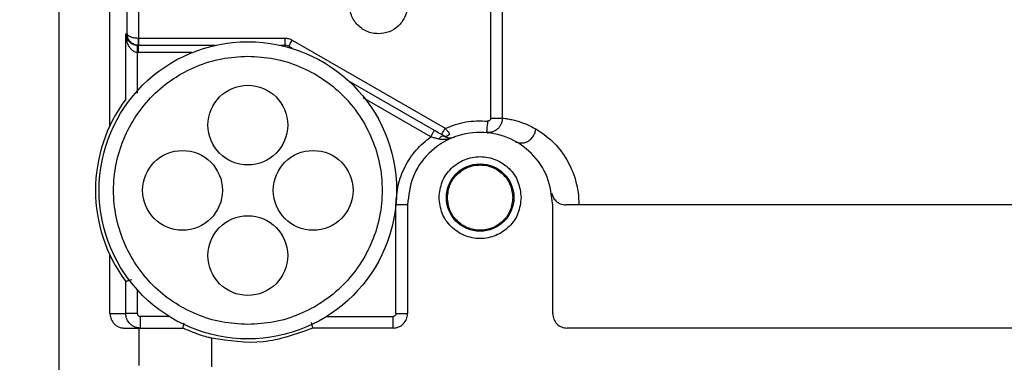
# Model space of a CAD drawing. Header units: inches. Extents: x 170 to 288, y 234 to 248.
# Tile 168 of 192: x 206.6259 to 206.715, y 244.5544 to 244.5854. Entities that reach past the tile are written whole.
import ezdxf

# ---------------------------------------------------------------- set-up
doc = ezdxf.new("R2010")
doc.units = ezdxf.units.IN
doc.header["$LTSCALE"] = 0.25
doc.header["$MEASUREMENT"] = 0
doc.layers.add('ANNOTATIONS', color=1, linetype='Continuous')
doc.layers.add('SLIM E GUIDE MOTOR RH', color=7, linetype='Continuous')
doc.styles.add('ARIAL', font='arial.ttf', dxfattribs={"height": 0.09375})
doc.dimstyles.new('STANDARD$0', dxfattribs={"dimtxt": 0.09375, "dimasz": 0.09375, "dimexe": 0.03125, "dimexo": 0.046875, "dimgap": 0.09, "dimtad": 0, "dimtih": 1, "dimtoh": 1, "dimdec": 4, "dimzin": 0, "dimdsep": 46, "dimtxsty": 'ARIAL', "dimcen": 0.09, "dimadec": 0, "dimazin": 0, "dimtfac": 1, "dimtdec": 4, "dimtofl": 0, "dimtmove": 0, "dimatfit": 1, "dimfxl": 1, "dimtolj": 1, "dimtzin": 0, "dimarcsym": 0})

# ---------------------------------------------------------------- blocks, each defined once
blk = doc.blocks.new('*D15')
at = {"layer": 'ANNOTATIONS', "color": 0, "lineweight": -2, "transparency": 16777216}
for p, q in [((206.2789159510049, 244.2744642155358), (206.2789159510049, 245.4337754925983)), ((206.9035328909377, 244.7789401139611), (206.9035328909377, 245.4337754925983)), ((206.1851659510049, 245.4025254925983), (206.0914159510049, 245.4025254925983)), ((206.9972828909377, 245.4025254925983), (207.0910328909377, 245.4025254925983))]:
    blk.add_line(p, q, dxfattribs=at)
at = {"layer": 'ANNOTATIONS', "color": 0, "transparency": 16777216}
for points in [[(206.1851659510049, 245.4181504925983), (206.1851659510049, 245.3869004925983), (206.2789159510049, 245.4025254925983)], [(206.9972828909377, 245.4181504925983), (206.9972828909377, 245.3869004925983), (206.9035328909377, 245.4025254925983)]]:
    blk.add_solid(points, dxfattribs=at)
at = {"layer": 'defpoints', "color": 0, "transparency": 16777216}
for p in [(206.9035328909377, 245.4025254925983), (206.9035328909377, 244.6851901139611), (206.2789159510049, 244.1807142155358)]:
    blk.add_point(p, dxfattribs=at)
at = {"layer": 'ANNOTATIONS', "color": 0, "transparency": 16777216, "insert": (206.642345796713, 245.4025254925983), "char_height": 0.09375, "attachment_point": 5, "style": 'ARIAL'}
blk.add_mtext('\\A1;27 1/2"', dxfattribs=at)

msp = doc.modelspace()

# ---------------------------------------------------------------- linework, layer by layer
at = {"layer": 'SLIM E GUIDE MOTOR RH'}
for p, q in [((206.6295007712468, 244.5030271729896), (206.6295007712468, 244.775993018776)), ((206.6340939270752, 244.5758252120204), (206.6340939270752, 244.6188480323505)), ((206.6685163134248, 244.5764871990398), (206.6685131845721, 244.5906836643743)), ((206.6695651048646, 244.590964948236), (206.6695651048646, 244.5764871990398)), ((206.6356395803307, 244.5841295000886), (206.6356395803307, 244.5866778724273)), ((206.6366889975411, 244.583736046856), (206.6366889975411, 244.5866778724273)), ((206.6355250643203, 244.5782062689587), (206.6355250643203, 244.5841295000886)), ((206.6355250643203, 244.5841295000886), (206.6356395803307, 244.5841295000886)), ((206.6366889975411, 244.583736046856), (206.6367027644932, 244.5837358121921)), ((206.6367027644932, 244.5830796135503), (206.6367027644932, 244.5837358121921)), ((206.6367027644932, 244.5837358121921), (206.6499018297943, 244.5837358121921)), ((206.6499018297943, 244.5837358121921), (206.6499018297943, 244.5830796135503)), ((206.6505579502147, 244.5835599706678), (206.6643990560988, 244.575568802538)), ((206.6365973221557, 244.5830803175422), (206.6366339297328, 244.5830796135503)), ((206.6366339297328, 244.5830796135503), (206.6366339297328, 244.5824234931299)), ((206.6436084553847, 244.5830796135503), (206.6366339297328, 244.5830796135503)), ((206.6367027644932, 244.5830796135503), (206.6366661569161, 244.5830803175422)), ((206.6499018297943, 244.5830796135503), (206.649513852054, 244.5830796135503)), ((206.6505657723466, 244.5827978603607), (206.6502297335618, 244.5829917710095)), ((206.6365744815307, 244.5787498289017), (206.6365741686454, 244.582424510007)), ((206.6365744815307, 244.582424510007), (206.6366339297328, 244.5824234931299)), ((206.6415102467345, 244.5824234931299), (206.6366339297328, 244.5824234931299)), ((206.6634206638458, 244.5753759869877), (206.6556798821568, 244.5798450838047)), ((206.6355250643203, 244.5782062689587), (206.6355238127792, 244.5782056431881)), ((206.6630927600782, 244.574807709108), (206.6569749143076, 244.5783398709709)), ((206.6685163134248, 244.5764871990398), (206.6695651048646, 244.5764871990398)), ((206.6682763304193, 244.5751618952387), (206.6681377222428, 244.5751800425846)), ((206.6682387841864, 244.5751702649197), (206.6682763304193, 244.5751737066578)), ((206.6683414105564, 244.575179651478), (206.6684308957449, 244.5751877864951)), ((206.629494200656, 244.5734665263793), (206.6295007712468, 244.5734665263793)), ((206.6609967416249, 244.5686439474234), (206.6599470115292, 244.5686439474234)), ((206.6599470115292, 244.5588014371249), (206.6599470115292, 244.5686292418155)), ((206.6609967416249, 244.5686439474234), (206.6609967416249, 244.5588014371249)), ((206.6741204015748, 244.5588014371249), (206.6741204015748, 244.5686439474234)), ((206.6340939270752, 244.5588014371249), (206.6340939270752, 244.5640873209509)), ((206.6355250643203, 244.5617062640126), (206.6355238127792, 244.5617069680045)), ((206.6355250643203, 244.5588014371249), (206.6355250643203, 244.5617062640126)), ((206.6365744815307, 244.5588014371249), (206.6365744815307, 244.5609449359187)), ((206.6340939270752, 244.5588014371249), (206.6355250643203, 244.5588014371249)), ((206.6368369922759, 244.5585390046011), (206.6368369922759, 244.5574891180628)), ((206.6394489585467, 244.5585390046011), (206.6368369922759, 244.5585390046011)), ((206.6536736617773, 244.5585390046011), (206.659684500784, 244.5585390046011)), ((206.659684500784, 244.5574891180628), (206.659684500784, 244.5585390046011)), ((206.6599470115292, 244.5588014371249), (206.6609967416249, 244.5588014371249)), ((206.6354071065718, 244.5574891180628), (206.6367187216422, 244.5574891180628)), ((206.6367187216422, 244.5540985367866), (206.6367187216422, 244.5574891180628)), ((206.659684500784, 244.5574891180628), (206.6524302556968, 244.5574891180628)), ((206.7358001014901, 244.5574891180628), (206.6754326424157, 244.5574891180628)), ((206.6295007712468, 244.556406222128), (206.629494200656, 244.556406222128)), ((206.6432802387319, 244.5565730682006), (206.6432802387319, 244.5539840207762))]:
    msp.add_line(p, q, dxfattribs=at)
at = {"layer": 'SLIM E GUIDE MOTOR RH', "flags": 128}
for points in [[(206.6630927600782, 244.574807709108), (206.6631565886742, 244.5749185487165), (206.6632182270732, 244.5750251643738), (206.6632748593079, 244.5751234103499), (206.6633246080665, 244.5752095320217), (206.6633655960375, 244.5752801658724), (206.6633959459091, 244.5753327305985), (206.6634144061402, 244.5753650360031), (206.6634206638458, 244.5753759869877)], [(206.6640711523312, 244.5750005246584), (206.6640774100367, 244.575011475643), (206.6640958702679, 244.5750437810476), (206.6641262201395, 244.5750963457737), (206.6641672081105, 244.5751669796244), (206.6642169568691, 244.5752531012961), (206.6642735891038, 244.5753513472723), (206.6643352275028, 244.5754579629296), (206.6643990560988, 244.575568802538)], [(206.6682306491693, 244.576225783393), (206.6682125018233, 244.5760217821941), (206.668194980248, 244.575825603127), (206.668179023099, 244.5756447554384), (206.6681649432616, 244.5754863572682), (206.6681533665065, 244.5753562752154), (206.6681449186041, 244.5752595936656), (206.6681395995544, 244.5752001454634), (206.6681377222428, 244.5751800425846)]]:
    msp.add_lwpolyline(points, dxfattribs=at)
at = {"layer": 'SLIM E GUIDE MOTOR RH'}
for centre, radius in [((206.6465611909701, 244.5699562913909), 0.01345144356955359), ((206.6465611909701, 244.5758618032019), 0.003608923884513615), ((206.6406556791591, 244.5699562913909), 0.003608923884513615), ((206.6524667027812, 244.5699562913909), 0.003608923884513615), ((206.6675585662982, 244.5693001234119), 0.003051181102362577), ((206.6465611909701, 244.5640507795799), 0.003608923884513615)]:
    msp.add_circle(centre, radius, dxfattribs=at)
for centre, radius, start, end in [((206.7121267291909, 244.5476162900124), 0.0712927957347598, 149.7237370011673, 150.2510930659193), ((206.1198460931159, 244.6007495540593), 0.5170532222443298, 357.9689371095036, 358.0416526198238), ((206.6499017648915, 244.5824234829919), 0.0006561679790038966, 60.00000000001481, 90), ((206.6465611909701, 244.5699562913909), 0.01377952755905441, 143.2254464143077, 216.7745710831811)]:
    msp.add_arc(centre, radius, start, end, dxfattribs=at)
for points, knots in [([(206.6588112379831, 244.589341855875), (206.6591259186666, 244.5892526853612), (206.6597552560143, 244.5890743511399), (206.6604942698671, 244.5883952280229), (206.66094795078, 244.5875173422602), (206.6610485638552, 244.5865287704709), (206.6607837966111, 244.5855711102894), (206.6601898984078, 244.5847813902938), (206.6593477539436, 244.5842354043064), (206.6586974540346, 244.584164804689), (206.6583722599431, 244.5841295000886)], [0, 0, 0, 0, 0.1250014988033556, 0.2499934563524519, 0.3750014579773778, 0.5000016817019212, 0.6250135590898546, 0.7500041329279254, 0.8749850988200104, 1, 1, 1, 1]), ([(206.6583722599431, 244.5841295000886), (206.6581883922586, 244.58414068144), (206.6578206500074, 244.5841630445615), (206.6572934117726, 244.5843416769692), (206.6568135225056, 244.5846180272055), (206.6564024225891, 244.5849906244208), (206.6560772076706, 244.5854401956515), (206.6558555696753, 244.5859477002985), (206.6557361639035, 244.5864914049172), (206.6557543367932, 244.5868593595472), (206.6557634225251, 244.5870433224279)], [0, 0, 0, 0, 0.1250051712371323, 0.2500150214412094, 0.3749860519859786, 0.50000444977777, 0.6250091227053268, 0.7499950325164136, 0.8750073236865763, 1, 1, 1, 1]), ([(206.6355250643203, 244.5841295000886), (206.6355551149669, 244.583965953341), (206.6356067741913, 244.5836848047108), (206.6358848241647, 244.5833460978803), (206.6361811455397, 244.5831664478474), (206.6364222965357, 244.5830948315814), (206.6365408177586, 244.5830850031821), (206.6365973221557, 244.5830803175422)], [0, 0, 0, 0, 0.3870005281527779, 0.6652817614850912, 0.852257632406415, 0.9295645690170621, 1, 1, 1, 1]), ([(206.6365741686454, 244.582424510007), (206.6365178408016, 244.5824323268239), (206.6363995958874, 244.5824487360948), (206.6361600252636, 244.5825657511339), (206.635867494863, 244.5828556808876), (206.6355970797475, 244.5834072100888), (206.6355515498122, 244.5838638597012), (206.6355250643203, 244.5841295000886)], [0, 0, 0, 0, 0.07036140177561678, 0.1477045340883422, 0.3347006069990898, 0.6129846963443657, 1, 1, 1, 1]), ([(206.6366661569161, 244.5830803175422), (206.6365385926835, 244.5830985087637), (206.6362741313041, 244.5831362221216), (206.6359483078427, 244.5833646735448), (206.6357566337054, 244.583632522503), (206.6356589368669, 244.5838925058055), (206.6356462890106, 244.5840473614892), (206.6356395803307, 244.5841295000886)], [0, 0, 0, 0, 0.2299161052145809, 0.4766534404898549, 0.7018407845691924, 0.841850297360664, 1, 1, 1, 1]), ([(206.6356395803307, 244.5841295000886), (206.635648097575, 244.5840986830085), (206.6356641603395, 244.584040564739), (206.6357672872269, 244.5839443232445), (206.6359649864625, 244.583842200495), (206.6362959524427, 244.5837578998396), (206.6365611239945, 244.5837431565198), (206.6366889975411, 244.583736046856)], [0, 0, 0, 0, 0.1580375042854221, 0.2980446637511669, 0.5234125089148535, 0.7701754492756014, 1, 1, 1, 1]), ([(206.6366661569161, 244.5830803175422), (206.6366664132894, 244.5830891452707), (206.6366668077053, 244.5831027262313), (206.6366698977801, 244.5831845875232), (206.6366725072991, 244.5832692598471), (206.6366764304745, 244.5833742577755), (206.6366816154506, 244.5835268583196), (206.6366860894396, 244.5836536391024), (206.6366889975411, 244.583736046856)], [0, 0, 0, 0, 0.2394732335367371, 0.3684160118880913, 0.5000247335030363, 0.6316667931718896, 0.76058270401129, 1, 1, 1, 1]), ([(206.6499018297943, 244.5837358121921), (206.650017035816, 244.5837282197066), (206.6502473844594, 244.5837130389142), (206.6504544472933, 244.5836109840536), (206.6505579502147, 244.5835599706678)], [0, 0, 0, 0, 0.5001376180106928, 1, 1, 1, 1]), ([(206.6465611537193, 244.557817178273), (206.6457666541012, 244.5578623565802), (206.6441776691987, 244.5579527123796), (206.6418857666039, 244.5586745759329), (206.6397734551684, 244.5597963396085), (206.6379221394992, 244.5613177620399), (206.6364026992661, 244.5631685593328), (206.6352738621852, 244.5652809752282), (206.6345783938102, 244.5675727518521), (206.6343440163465, 244.5699562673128), (206.6345784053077, 244.5723398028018), (206.6352738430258, 244.5746316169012), (206.6364027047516, 244.576744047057), (206.6379221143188, 244.5785948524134), (206.6397734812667, 244.5801161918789), (206.6418857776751, 244.581237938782), (206.6441776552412, 244.5819599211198), (206.6457666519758, 244.5820502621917), (206.6465611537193, 244.5820954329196)], [0, 0, 0, 0, 0.06250008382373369, 0.1249990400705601, 0.1875022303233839, 0.250001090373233, 0.3125015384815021, 0.3750001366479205, 0.4374996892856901, 0.4999993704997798, 0.5624990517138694, 0.6250005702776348, 0.6874991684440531, 0.7499996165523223, 0.812497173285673, 0.8750003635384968, 0.9374999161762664, 1, 1, 1, 1]), ([(206.6465611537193, 244.5820954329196), (206.6473556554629, 244.5820502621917), (206.6489446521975, 244.5819599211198), (206.6512365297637, 244.581237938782), (206.653348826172, 244.5801161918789), (206.65520019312, 244.5785948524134), (206.6567196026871, 244.576744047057), (206.657848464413, 244.5746316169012), (206.658543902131, 244.5723398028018), (206.6587782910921, 244.5699562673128), (206.6585439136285, 244.5675727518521), (206.6578484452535, 244.5652809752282), (206.6567196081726, 244.5631685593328), (206.6552001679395, 244.5613177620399), (206.6533488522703, 244.5597963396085), (206.6512365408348, 244.5586745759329), (206.64894463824, 244.5579527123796), (206.6473556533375, 244.5578623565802), (206.6465611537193, 244.557817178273)], [0, 0, 0, 0, 0.06250008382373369, 0.1249996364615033, 0.1875028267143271, 0.2500003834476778, 0.3125008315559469, 0.3749994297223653, 0.4375009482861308, 0.5000006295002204, 0.56250031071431, 0.6249998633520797, 0.687498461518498, 0.7499989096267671, 0.8124977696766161, 0.8750009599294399, 0.9374999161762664, 1, 1, 1, 1]), ([(206.6643990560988, 244.575568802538), (206.6650163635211, 244.5758026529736), (206.6662509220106, 244.5762703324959), (206.667570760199, 244.5762406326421), (206.6682306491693, 244.576225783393)], [0, 0, 0, 0, 0.5000228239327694, 1, 1, 1, 1]), ([(206.6695651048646, 244.5764871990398), (206.6695599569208, 244.5763996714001), (206.6695495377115, 244.5762225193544), (206.6694663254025, 244.5759642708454), (206.6693317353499, 244.5757227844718), (206.6691073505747, 244.5754677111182), (206.6688114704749, 244.5752807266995), (206.6684612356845, 244.5751754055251), (206.668250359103, 244.5751784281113), (206.6681377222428, 244.5751800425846)], [0, 0, 0, 0, 0.1207371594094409, 0.2443666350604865, 0.370941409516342, 0.500442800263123, 0.710138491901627, 0.8451744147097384, 1, 1, 1, 1]), ([(206.6685163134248, 244.5764871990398), (206.6685152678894, 244.5764685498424), (206.6685132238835, 244.5764320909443), (206.668496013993, 244.5763802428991), (206.668469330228, 244.5763330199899), (206.6684323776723, 244.5762923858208), (206.6683887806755, 244.5762591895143), (206.6683396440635, 244.5762362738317), (206.6682861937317, 244.5762241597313), (206.6682494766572, 244.5762252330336), (206.6682306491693, 244.576225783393)], [0, 0, 0, 0, 0.1282212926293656, 0.2506706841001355, 0.3725058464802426, 0.4996182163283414, 0.6263947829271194, 0.7476924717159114, 0.8706237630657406, 1, 1, 1, 1]), ([(206.6695651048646, 244.5764871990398), (206.6696335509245, 244.5764807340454), (206.6697576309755, 244.5764690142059), (206.6701678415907, 244.5764116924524), (206.6707268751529, 244.5762925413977), (206.6714939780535, 244.5760823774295), (206.6722371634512, 244.5757031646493), (206.6725944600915, 244.5755208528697)], [0, 0, 0, 0, 0.2214317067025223, 0.401414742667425, 0.5572133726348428, 0.7871242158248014, 1, 1, 1, 1]), ([(206.6643311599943, 244.5748503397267), (206.6641886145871, 244.5749326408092), (206.6639017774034, 244.575098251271), (206.6635816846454, 244.5752830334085), (206.6634206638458, 244.5753759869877)], [0, 0, 0, 0, 0.4969558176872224, 1, 1, 1, 1]), ([(206.6643990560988, 244.575568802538), (206.6644728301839, 244.5754788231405), (206.6646257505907, 244.5752923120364), (206.6647526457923, 244.5751306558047), (206.6648183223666, 244.5750469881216)], [0, 0, 0, 0, 0.4824345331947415, 1, 1, 1, 1]), ([(206.6707543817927, 244.5743747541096), (206.6708246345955, 244.5743413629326), (206.6709742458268, 244.5742702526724), (206.6712398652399, 244.5742297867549), (206.6715406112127, 244.5742562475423), (206.6718552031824, 244.5743733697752), (206.6721485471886, 244.5745818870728), (206.6723822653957, 244.5748650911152), (206.6725409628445, 244.5751874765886), (206.6725770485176, 244.5754123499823), (206.6725944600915, 244.5755208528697)], [0, 0, 0, 0, 0.0979007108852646, 0.2084905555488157, 0.3311911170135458, 0.4636119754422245, 0.6019158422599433, 0.7407368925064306, 0.8749038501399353, 1, 1, 1, 1]), ([(206.6725944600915, 244.5755208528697), (206.6730911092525, 244.5751974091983), (206.6740015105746, 244.5746045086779), (206.6753544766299, 244.5729763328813), (206.6761242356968, 244.5712387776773), (206.6764461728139, 244.569781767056), (206.676476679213, 244.5690203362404), (206.6764917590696, 244.5686439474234)], [0, 0, 0, 0, 0.3206945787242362, 0.5878611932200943, 0.79634646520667, 0.8993304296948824, 1, 1, 1, 1]), ([(206.6599470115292, 244.5686439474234), (206.6599877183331, 244.5692429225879), (206.6600691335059, 244.570440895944), (206.6607238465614, 244.5721320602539), (206.6617091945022, 244.5736545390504), (206.6626315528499, 244.5744233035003), (206.6630927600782, 244.574807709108)], [0, 0, 0, 0, 0.2499966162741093, 0.5000028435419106, 0.7499862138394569, 1, 1, 1, 1]), ([(206.6741204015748, 244.5686439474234), (206.6740216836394, 244.5695027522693), (206.6738242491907, 244.5712203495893), (206.6723069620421, 244.5734046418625), (206.670137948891, 244.5748639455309), (206.6675585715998, 244.5753764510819), (206.6649791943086, 244.5748639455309), (206.6628101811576, 244.5734046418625), (206.661292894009, 244.5712203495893), (206.6610954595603, 244.5695027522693), (206.6609967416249, 244.5686439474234)], [0, 0, 0, 0, 0.1250025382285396, 0.2500032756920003, 0.3750071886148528, 0.5, 0.6249928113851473, 0.7499967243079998, 0.8749974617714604, 1, 1, 1, 1]), ([(206.6638089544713, 244.5745898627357), (206.6636934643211, 244.5746229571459), (206.6634632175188, 244.574688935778), (206.6632159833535, 244.5747682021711), (206.6630927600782, 244.574807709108)], [0, 0, 0, 0, 0.501592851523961, 1, 1, 1, 1]), ([(206.6643311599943, 244.5748503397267), (206.6642959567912, 244.574862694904), (206.664224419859, 244.5748878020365), (206.664083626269, 244.5748408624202), (206.6639381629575, 244.5747409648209), (206.663850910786, 244.574638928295), (206.6638089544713, 244.5745898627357)], [0, 0, 0, 0, 0.2516171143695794, 0.5113147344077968, 0.7650094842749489, 1, 1, 1, 1]), ([(206.6652288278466, 244.5747781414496), (206.6649956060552, 244.5747015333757), (206.6646491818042, 244.5745877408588), (206.6641665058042, 244.5745290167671), (206.6639263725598, 244.5745698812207), (206.6638089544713, 244.5745898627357)], [0, 0, 0, 0, 0.5128681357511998, 0.7618068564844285, 1, 1, 1, 1]), ([(206.6648183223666, 244.5750469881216), (206.6647745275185, 244.5750031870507), (206.6646862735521, 244.5749149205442), (206.6645491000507, 244.5748402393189), (206.6644247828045, 244.5748137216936), (206.6643615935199, 244.5748384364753), (206.6643311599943, 244.5748503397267)], [0, 0, 0, 0, 0.2555662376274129, 0.5150088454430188, 0.7664162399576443, 1, 1, 1, 1]), ([(206.6643311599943, 244.5748503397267), (206.664471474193, 244.5747935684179), (206.6648133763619, 244.5746552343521), (206.6650747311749, 244.5747325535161), (206.6652288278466, 244.5747781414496)], [0, 0, 0, 0, 0.4103928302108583, 1, 1, 1, 1]), ([(206.6638511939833, 244.5693001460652), (206.6639069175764, 244.5697853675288), (206.6640183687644, 244.5707558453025), (206.6648759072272, 244.5719897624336), (206.6661012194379, 244.5728144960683), (206.6675585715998, 244.5731039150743), (206.6690159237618, 244.5728144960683), (206.6702412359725, 244.5719897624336), (206.6710987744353, 244.5707558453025), (206.6712102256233, 244.5697853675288), (206.6712659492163, 244.5693001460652)], [0, 0, 0, 0, 0.1249984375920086, 0.2500058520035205, 0.3750095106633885, 0.5000000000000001, 0.6249904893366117, 0.7499941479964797, 0.8750015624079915, 1, 1, 1, 1]), ([(206.6646058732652, 244.5693001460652), (206.6646502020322, 244.5696866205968), (206.6647388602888, 244.5704595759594), (206.6654218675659, 244.5714424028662), (206.6663978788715, 244.5720990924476), (206.6675585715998, 244.5723297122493), (206.6687192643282, 244.5720990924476), (206.6696952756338, 244.5714424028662), (206.6703782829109, 244.5704595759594), (206.6704669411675, 244.5696866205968), (206.6705112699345, 244.5693001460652)], [0, 0, 0, 0, 0.1250003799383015, 0.2500027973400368, 0.3750146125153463, 0.5, 0.6249853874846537, 0.7499972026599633, 0.8749996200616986, 1, 1, 1, 1]), ([(206.6712659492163, 244.5693001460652), (206.6712102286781, 244.5688148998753), (206.6710987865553, 244.5678443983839), (206.6702412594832, 244.5666104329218), (206.6690158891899, 244.5657858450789), (206.6675585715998, 244.5654962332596), (206.6661012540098, 244.5657858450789), (206.6648758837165, 244.5666104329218), (206.6640183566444, 244.5678443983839), (206.6639069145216, 244.5688148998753), (206.6638511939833, 244.5693001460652)], [0, 0, 0, 0, 0.1250040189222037, 0.2500103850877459, 0.375009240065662, 0.4999999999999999, 0.6249907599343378, 0.749989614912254, 0.8749959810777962, 1, 1, 1, 1]), ([(206.6705112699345, 244.5693001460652), (206.6704669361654, 244.5689136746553), (206.670378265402, 244.5681407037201), (206.6696953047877, 244.5671578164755), (206.6687192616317, 244.5665011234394), (206.6675585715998, 244.566270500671), (206.6663978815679, 244.5665011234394), (206.665421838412, 244.5671578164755), (206.6647388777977, 244.5681407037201), (206.6646502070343, 244.5689136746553), (206.6646058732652, 244.5693001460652)], [0, 0, 0, 0, 0.124998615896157, 0.2500063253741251, 0.3750163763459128, 0.4999999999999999, 0.6249836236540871, 0.7499936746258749, 0.875001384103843, 1, 1, 1, 1]), ([(206.6740284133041, 244.5697375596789), (206.6740641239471, 244.5696055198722), (206.6741416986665, 244.56931868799), (206.6744227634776, 244.5689690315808), (206.6748229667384, 244.5687000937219), (206.6751487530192, 244.5686634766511), (206.6753225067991, 244.5686439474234)], [0, 0, 0, 0, 0.1893645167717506, 0.4113591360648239, 0.686056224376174, 1, 1, 1, 1]), ([(206.7359102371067, 244.5686439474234), (206.7337433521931, 244.5686439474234), (206.7294095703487, 244.5686439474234), (206.7218773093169, 244.5686439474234), (206.7138892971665, 244.5686439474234), (206.7056163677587, 244.5686439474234), (206.6973433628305, 244.5686439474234), (206.6893552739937, 244.5686439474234), (206.681823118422, 244.5686439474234), (206.6774893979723, 244.5686439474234), (206.6753225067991, 244.5686439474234)], [0, 0, 0, 0, 0.1250004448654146, 0.2500015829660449, 0.3750005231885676, 0.4999998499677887, 0.6249991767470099, 0.750002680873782, 0.8749995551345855, 1, 1, 1, 1]), ([(206.6355250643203, 244.5617062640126), (206.6355442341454, 244.5617127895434), (206.6355735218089, 244.5617227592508), (206.6357136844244, 244.561769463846), (206.6358616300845, 244.561818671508), (206.6360026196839, 244.5618666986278), (206.6360813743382, 244.5618935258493)], [0, 0, 0, 0, 0.361307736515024, 0.5520060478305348, 0.749757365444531, 1, 1, 1, 1]), ([(206.6340939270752, 244.5588014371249), (206.6341063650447, 244.5586648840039), (206.6341333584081, 244.5583685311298), (206.6343303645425, 244.5580204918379), (206.6345716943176, 244.5577753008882), (206.6348141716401, 244.5576195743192), (206.6350960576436, 244.5575096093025), (206.6353032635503, 244.5574959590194), (206.6354071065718, 244.5574891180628)], [0, 0, 0, 0, 0.1985620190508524, 0.4309269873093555, 0.5644549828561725, 0.6984484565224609, 0.8488748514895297, 1, 1, 1, 1]), ([(206.6368369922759, 244.5574891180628), (206.6367312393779, 244.5574965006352), (206.6365254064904, 244.5575108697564), (206.6362423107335, 244.5576204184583), (206.6360034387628, 244.557775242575), (206.6357616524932, 244.5580194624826), (206.6355651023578, 244.5583661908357), (206.6355377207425, 244.5586638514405), (206.6355250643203, 244.5588014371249)], [0, 0, 0, 0, 0.1540733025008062, 0.299881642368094, 0.4375901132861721, 0.5669367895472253, 0.7998280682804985, 1, 1, 1, 1]), ([(206.6365744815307, 244.5588014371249), (206.6364399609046, 244.5588014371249), (206.6361709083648, 244.5588014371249), (206.6358289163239, 244.5588014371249), (206.6355842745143, 244.5588014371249), (206.635544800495, 244.5588014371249), (206.6355250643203, 244.5588014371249)], [0, 0, 0, 0, 0.249985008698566, 0.499990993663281, 0.7500060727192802, 1, 1, 1, 1]), ([(206.6365744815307, 244.5588014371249), (206.6365781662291, 244.5587665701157), (206.6365854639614, 244.5586975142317), (206.6366473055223, 244.5586115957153), (206.636733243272, 244.5585501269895), (206.6368023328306, 244.558542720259), (206.6368369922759, 244.5585390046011)], [0, 0, 0, 0, 0.2523153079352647, 0.4997232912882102, 0.749031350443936, 0.9999999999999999, 0.9999999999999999, 0.9999999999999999, 0.9999999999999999]), ([(206.659684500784, 244.5574891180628), (206.6598564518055, 244.5575088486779), (206.6602003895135, 244.5575483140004), (206.660634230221, 244.5578517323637), (206.6609376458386, 244.5582855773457), (206.6609770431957, 244.558629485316), (206.6609967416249, 244.5588014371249)], [0, 0, 0, 0, 0.2499891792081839, 0.5000302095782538, 0.7500182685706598, 1, 1, 1, 1]), ([(206.6599470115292, 244.5588014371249), (206.659943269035, 244.558766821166), (206.6599358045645, 244.5586977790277), (206.6598741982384, 244.5586120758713), (206.6597885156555, 244.5585499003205), (206.6597194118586, 244.5585426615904), (206.659684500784, 244.5585390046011)], [0, 0, 0, 0, 0.2507067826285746, 0.5000390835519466, 0.747420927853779, 1, 1, 1, 1]), ([(206.6741204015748, 244.5588014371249), (206.674140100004, 244.558629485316), (206.6741794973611, 244.5582855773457), (206.6744829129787, 244.5578517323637), (206.6749167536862, 244.5575483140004), (206.6752606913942, 244.5575088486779), (206.6754326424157, 244.5574891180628)], [0, 0, 0, 0, 0.2499817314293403, 0.4999697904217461, 0.750010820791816, 1, 1, 1, 1]), ([(206.6406923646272, 244.5574891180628), (206.6406957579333, 244.5575037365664), (206.6407009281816, 244.5575260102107), (206.6407310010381, 244.5576617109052), (206.6407602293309, 244.557791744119), (206.6407879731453, 244.5579115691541), (206.640801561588, 244.5579702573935)], [0, 0, 0, 0, 0.3875800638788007, 0.5905406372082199, 0.799453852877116, 0.9999999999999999, 0.9999999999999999, 0.9999999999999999, 0.9999999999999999]), ([(206.6524302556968, 244.5574891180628), (206.652426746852, 244.5575037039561), (206.6524214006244, 244.5575259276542), (206.6523911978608, 244.5576618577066), (206.6523620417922, 244.5577933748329), (206.6523331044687, 244.5579192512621), (206.6523185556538, 244.5579825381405)], [0, 0, 0, 0, 0.3835193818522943, 0.5843467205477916, 0.7910220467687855, 1, 1, 1, 1]), ([(206.6367187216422, 244.5574891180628), (206.6367343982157, 244.5574891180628), (206.6367657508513, 244.5574891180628), (206.6370168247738, 244.5574891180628), (206.6374035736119, 244.5574891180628), (206.637921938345, 244.5574891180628), (206.6385425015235, 244.5574891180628), (206.6392348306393, 244.5574891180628), (206.6399673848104, 244.5574891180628), (206.6404507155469, 244.5574891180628), (206.6406923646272, 244.5574891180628)], [0, 0, 0, 0, 0.1249983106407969, 0.2499925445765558, 0.3749981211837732, 0.4999886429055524, 0.624976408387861, 0.7499843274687, 0.8750005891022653, 0.9999999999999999, 0.9999999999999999, 0.9999999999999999, 0.9999999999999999]), ([(206.6432802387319, 244.5565730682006), (206.6432418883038, 244.5565820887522), (206.6431671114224, 244.55659967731), (206.6425904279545, 244.5567556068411), (206.6417464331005, 244.5570265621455), (206.6410493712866, 244.5573324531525), (206.6406923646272, 244.5574891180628)], [0, 0, 0, 0, 0.2484931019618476, 0.4845197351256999, 0.7359920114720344, 1, 1, 1, 1]), ([(206.6524302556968, 244.5574891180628), (206.6509445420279, 244.5569435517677), (206.6479731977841, 244.5558524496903), (206.6448445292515, 244.5563328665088), (206.6432802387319, 244.5565730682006)], [0, 0, 0, 0, 0.5000139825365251, 1, 1, 1, 1])]:
    msp.add_open_spline(points, degree=3, knots=knots, dxfattribs=at)

# ---------------------------------------------------------------- dimensions: what is measured, and where the dimension line sits
at = {"layer": 'ANNOTATIONS'}
dim = msp.add_linear_dim(base=(206.9035328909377, 245.4025254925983), p1=(206.2789159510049, 244.1807142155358), p2=(206.9035328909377, 244.6851901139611), text='27 1/2"', dimstyle='STANDARD$0', override={"dimexo": 0.09375, "dimtmove": 2}, dxfattribs=at)
dim.commit()
dim.dimension.update_dxf_attribs({"geometry": '*D15', "text_midpoint": (206.642345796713, 245.4025254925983), "dimtype": 160})

doc.saveas('drawing.dxf')
